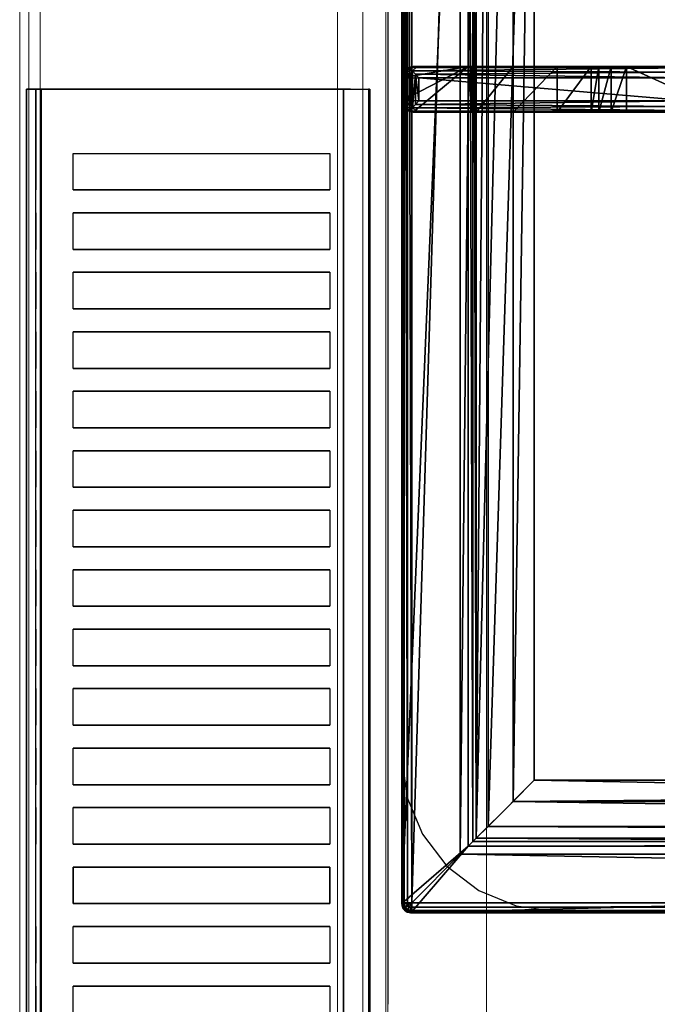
# Model space of a CAD drawing. Header units: millimetres. Extents: x 103872 to 294171, y 5570 to 32737.
# Tile 25 of 117: x 106954 to 107094, y 11654 to 11869. Entities that reach past the tile are written whole.
import ezdxf

# ---------------------------------------------------------------- set-up
doc = ezdxf.new("R2010")
doc.units = ezdxf.units.MM
doc.header["$LTSCALE"] = 2.5
doc.linetypes.add('CONTINUA', pattern=[0])
doc.layers.add('CKD Equipments', color=252, linetype='Continuous', lineweight=0)
doc.layers.add('Dimension', color=40, linetype='Continuous', lineweight=0)
for name, color, linetype in [('IQ_200_3D', 1, 'Continuous'), ('IQ_204_2D', 7, 'CONTINUA'), ('IQ_204_3D', 7, 'Continuous')]:
    doc.layers.add(name, color=color, linetype=linetype)

# ---------------------------------------------------------------- blocks, each defined once
blk = doc.blocks.new('ELECTROLUX-MC7-TOPFYERBRURNERS4')
at = {"layer": 'IQ_200_3D', "color": 8}
for points, invisible_edges in [([(454.11, -83.5, 900), (445.37, -84.65, 900), (400, -80.5, 900)], 10), ([(445.37, -84.65, 900), (437.22, -88.02, 900), (400, -80.5, 900)], 10), ([(437.22, -88.02, 900), (430.23, -93.39, 900), (400, -80.5, 900)], 10), ([(430.23, -93.39, 900), (424.86, -100.38, 900), (400, -80.5, 900)], 10), ([(424.86, -100.38, 900), (421.49, -108.53, 900), (400, -80.5, 900)], 10), ([(421.49, -108.53, 900), (420.34, -117.26, 900), (400, -80.5, 900)], 10), ([(400, -655, 900), (420.34, -619.74, 900), (420.34, -117.26, 900), (400, -80.5, 900)], 13), ([(400, -80.5, 900), (454.11, -83.5, 900), (745.89, -83.5, 900), (800, -80.5, 900)], 5)]:
    blk.add_3dface(points, dxfattribs=dict(at, invisible_edges=invisible_edges))
at = {"layer": 'IQ_204_2D', "color": 8}
for p, q in [((422, -83.5), (778, -83.5)), ((602.5, -83.5), (597.5, -83.5)), ((602.5, -83.5), (597.5, -83.5)), ((420, -651.5), (420, -85.5)), ((595, -85.97), (595, -146.26)), ((602.5, -85.5), (597.5, -85.5)), ((597.5, -146.31), (597.5, -85.5)), ((602.5, -85.5), (602.5, -146.31)), ((605, -146.26), (605, -85.97))]:
    blk.add_line(p, q, dxfattribs=at)
blk.add_lwpolyline([(751.02, -112.48), (448.98, -112.48), (448.98, -624.52), (751.02, -624.52)], close=True, dxfattribs=at)
blk.add_arc((422, -85.5), 2, 90, 180, dxfattribs=at)
at = {"layer": 'IQ_204_2D', "color": 8, "extrusion": (0, 0, -1)}
for centre, major_axis, start_param, end_param in [((597.5, -85.97), (-2.5, 0), 0, 0.895145), ((602.5, -85.97), (2.5, 0), -0.895145, 0)]:
    blk.add_ellipse(centre, major_axis=major_axis, ratio=0.948965, start_param=start_param, end_param=end_param, dxfattribs=at)
at = {"layer": 'IQ_204_2D', "color": 8}
for points, knots in [([(595.94, -84.12), (596.14, -83.95), (596.37, -83.81), (596.75, -83.64), (596.91, -83.59), (597.21, -83.53), (597.36, -83.51), (597.5, -83.5)], [11.861002, 11.861002, 11.861002, 11.861002, 12.775829, 12.775829, 13.352773, 13.352773, 13.929718, 13.929718, 13.929718, 13.929718]), ([(602.5, -83.5), (602.64, -83.51), (602.79, -83.53), (603.09, -83.59), (603.25, -83.64), (603.63, -83.81), (603.86, -83.95), (604.06, -84.12)], [0, 0, 0, 0, 0.576945, 0.576945, 1.153889, 1.153889, 2.068716, 2.068716, 2.068716, 2.068716]), ([(597.5, -85.5), (597.36, -85.37), (597.21, -85.24), (596.91, -84.97), (596.75, -84.83), (596.37, -84.49), (596.14, -84.29), (595.94, -84.12)], [0, 0, 0, 0, 0.576945, 0.576945, 1.153889, 1.153889, 2.068716, 2.068716, 2.068716, 2.068716]), ([(604.06, -84.12), (603.86, -84.29), (603.63, -84.49), (603.25, -84.83), (603.09, -84.97), (602.79, -85.24), (602.64, -85.37), (602.5, -85.5)], [11.858599, 11.858599, 11.858599, 11.858599, 12.773425, 12.773425, 13.35037, 13.35037, 13.927314, 13.927314, 13.927314, 13.927314])]:
    blk.add_open_spline(points, degree=3, knots=knots, dxfattribs=at)
at = {"layer": 'IQ_204_3D', "color": 8}
mesh = blk.add_polyface(dxfattribs=at)
corners = [(779.78, -85.71, 904.1), (780, -85.5, 900), (779.52, -84.72, 904.14), (779.73, -84.5, 900), (778, -83.5, 900), (778.78, -83.98, 904.14), (779, -83.77, 900), (777.79, -83.72, 904.1), (779.48, -85.71, 905.06), (779.29, -84.85, 905), (778.65, -85.21, 905.73), (778.76, -85.71, 905.75), (778.65, -84.21, 905), (777.79, -84.02, 905.06), (778.29, -84.85, 905.73), (777.79, -84.74, 905.75), (777.79, -85.71, 906), (422.21, -85.71, 906), (422.21, -84.74, 905.75), (422.21, -84.02, 905.06), (422.21, -83.72, 904.1), (422, -83.5, 900), (765.45, -638.95, 900), (422, -653.5, 900), (434.55, -638.95, 900), (765.45, -98.05, 900), (780, -651.5, 900), (434.55, -98.05, 900), (420, -85.5, 900), (421, -83.77, 900), (779.73, -652.5, 900), (779, -653.23, 900), (778, -653.5, 900), (420, -651.5, 900), (420.27, -652.5, 900), (421, -653.23, 900), (420.27, -84.5, 900), (421.22, -83.98, 904.14), (420.48, -84.72, 904.14), (420.22, -85.71, 904.1), (421.35, -84.21, 905), (421.71, -84.85, 905.73), (420.71, -84.85, 905), (420.52, -85.71, 905.06), (421.35, -85.21, 905.73), (421.24, -85.71, 905.75), (422.21, -651.29, 906), (421.24, -651.29, 905.75), (420.52, -651.29, 905.06), (420.22, -651.29, 904.1), (420.48, -652.28, 904.14), (421.22, -653.02, 904.14), (422.21, -653.28, 904.1), (420.71, -652.15, 905), (421.35, -651.79, 905.73), (421.35, -652.79, 905), (422.21, -652.98, 905.06), (421.71, -652.15, 905.73), (422.21, -652.26, 905.75), (435.55, -637.95, 899.73), (435.55, -99.05, 899.73), (436.28, -99.78, 899), (436.28, -637.22, 899), (438.88, -634.62, 902.5), (438.88, -102.38, 902.5), (436.31, -637.19, 905.06), (436.31, -99.81, 905.06), (432.81, -96.31, 906), (432.81, -640.69, 906), (448.98, -624.52, 885), (448.98, -112.48, 885), (444.36, -107.86, 885), (444.36, -629.14, 885), (777.79, -653.28, 904.1), (777.79, -652.98, 905.06), (777.79, -651.29, 906), (777.79, -652.26, 905.75), (763.72, -637.22, 899), (764.45, -637.95, 899.73), (764.45, -99.05, 899.73), (763.72, -99.78, 899), (767.19, -640.69, 906), (767.19, -96.31, 906), (778.78, -653.02, 904.14), (779.52, -652.28, 904.14), (779.78, -651.29, 904.1), (778.65, -652.79, 905), (778.29, -652.15, 905.73), (779.29, -652.15, 905), (779.48, -651.29, 905.06), (778.65, -651.79, 905.73), (778.76, -651.29, 905.75), (761.12, -634.62, 902.5), (751.02, -624.52, 885), (763.69, -637.19, 905.06), (755.64, -629.14, 885), (755.64, -107.86, 885), (751.02, -112.48, 885), (761.12, -102.38, 902.5), (763.69, -99.81, 905.06)]
mesh.append_faces([[corners[k] for k in face] for face in [(16, 10, 14), (17, 41, 44), (46, 54, 57), (75, 87, 90)]], dxfattribs={"color": 8})
mesh.append_faces([[corners[k] for k in face] for face in [(4, 5, 6), (8, 10, 11), (16, 11, 10), (15, 16, 14), (7, 19, 13), (13, 18, 15), (28, 38, 36), (19, 41, 18), (17, 18, 41), (45, 17, 44), (39, 48, 43), (43, 47, 45), (23, 51, 35), (48, 54, 47), (46, 47, 54), (58, 46, 57), (52, 74, 56), (76, 56, 74), (26, 84, 30), (74, 87, 76), (85, 88, 84), (88, 87, 86), (75, 76, 87), (91, 75, 90), (85, 8, 89), (11, 89, 8)]], dxfattribs={"vtx0": -1, "color": 8})
mesh.append_faces([[corners[k] for k in face] for face in [(16, 15, 17), (22, 23, 24), (25, 26, 22), (27, 21, 25), (21, 28, 29), (6, 1, 4), (4, 25, 21), (24, 28, 27), (35, 33, 23), (26, 25, 1), (23, 22, 32), (17, 45, 46), (75, 81, 46), (81, 16, 82), (46, 67, 17), (17, 82, 16), (93, 72, 69), (72, 93, 95), (70, 71, 97), (97, 95, 93)]], dxfattribs={"vtx0": -1, "vtx1": -1, "color": 8})
mesh.append_faces([[corners[k] for k in face] for face in [(21, 27, 28), (4, 1, 25), (26, 32, 22), (24, 23, 33)]], dxfattribs={"vtx0": -1, "vtx1": -1, "vtx2": -1, "color": 8})
mesh.append_faces([[corners[k] for k in face] for face in [(17, 15, 18), (24, 33, 28), (46, 45, 47), (75, 58, 76), (16, 91, 11)]], dxfattribs={"vtx0": -1, "vtx2": -1, "color": 8})
mesh.append_faces([[corners[k] for k in face] for face in [(0, 1, 2), (5, 2, 6), (8, 0, 9), (5, 12, 2), (5, 7, 12), (12, 13, 14), (12, 14, 9), (2, 9, 0), (10, 9, 14), (19, 18, 13), (4, 21, 7), (30, 31, 26), (34, 33, 35), (20, 21, 37), (38, 37, 36), (19, 20, 40), (38, 42, 37), (38, 39, 42), (42, 43, 44), (42, 44, 40), (37, 40, 20), (41, 40, 44), (48, 47, 43), (28, 33, 39), (49, 33, 50), (51, 50, 35), (48, 49, 53), (51, 55, 50), (51, 52, 55), (55, 56, 57), (55, 57, 53), (50, 53, 49), (54, 53, 57), (24, 27, 59), (61, 62, 60), (63, 64, 65), (67, 68, 66), (69, 70, 63), (61, 71, 62), (73, 74, 52), (58, 56, 76), (32, 73, 23), (62, 77, 59), (22, 24, 78), (27, 25, 60), (80, 61, 79), (73, 32, 83), (84, 83, 30), (74, 73, 86), (88, 89, 90), (88, 86, 84), (83, 84, 86), (92, 93, 63), (68, 81, 65), (92, 63, 94), (72, 95, 62), (95, 96, 77), (98, 97, 92), (81, 82, 94), (98, 92, 99), (77, 80, 78), (25, 22, 79), (0, 8, 85), (91, 89, 11), (80, 96, 61), (70, 97, 64), (64, 98, 66), (82, 67, 99), (1, 0, 26)]], dxfattribs={"vtx1": -1, "color": 8})
mesh.append_faces([[corners[k] for k in face] for face in [(31, 32, 26), (75, 46, 58), (75, 16, 81), (81, 68, 46), (68, 67, 46), (67, 82, 17), (70, 69, 71), (72, 71, 69), (71, 96, 97), (96, 95, 97), (16, 75, 91)]], dxfattribs={"vtx1": -1, "vtx2": -1, "color": 8})
mesh.append_faces([[corners[k] for k in face] for face in [(1, 3, 2), (4, 7, 5), (2, 3, 6), (8, 9, 10), (7, 13, 12), (12, 9, 2), (13, 15, 14), (7, 20, 19), (21, 20, 7), (6, 3, 1), (28, 36, 29), (21, 29, 37), (28, 39, 38), (37, 29, 36), (19, 40, 41), (39, 43, 42), (42, 40, 37), (43, 45, 44), (39, 49, 48), (33, 49, 39), (33, 34, 50), (23, 52, 51), (50, 34, 35), (48, 53, 54), (52, 56, 55), (55, 53, 50), (56, 58, 57), (27, 60, 59), (62, 59, 60), (64, 66, 65), (68, 65, 66), (70, 64, 63), (71, 72, 62), (73, 52, 23), (77, 78, 59), (24, 59, 78), (25, 79, 60), (61, 60, 79), (32, 31, 83), (26, 85, 84), (83, 31, 30), (74, 86, 87), (73, 83, 86), (85, 89, 88), (88, 90, 87), (89, 91, 90), (93, 69, 63), (81, 94, 65), (63, 65, 94), (95, 77, 62), (96, 80, 77), (97, 93, 92), (82, 99, 94), (92, 94, 99), (80, 79, 78), (22, 78, 79), (96, 71, 61), (97, 98, 64), (98, 99, 66), (67, 66, 99), (0, 85, 26)]], dxfattribs={"vtx2": -1, "color": 8})
mesh = blk.add_polyface(dxfattribs=at)
corners = [(595, -124.88, 908.5), (595, -117.48, 885), (605, -124.88, 908.5), (605, -117.48, 885), (595, -132.65, 915.27), (605, -132.65, 915.27), (595, -154.61, 919.15), (605, -154.61, 919.15), (595, -129.29, 914.02), (605, -129.29, 914.02), (605, -126.58, 911.67), (595, -126.58, 911.67), (605, -99.78, 899), (605, -107.86, 885), (605, -99.33, 899.53), (605, -98.73, 899.88), (605, -98.05, 900), (605, -86, 900), (605, -146.26, 932.5), (605, -87.71, 932.5), (605, -202.14, 930.01), (605, -171.65, 922), (605, -202.56, 922), (605, -165.46, 921.68), (605, -160.6, 920.73), (597.5, -85.23, 933.1), (597.5, -83.5, 900), (596.7, -85.4, 933.81), (595.33, -84.75, 900), (595.94, -85.86, 934.45), (596.25, -83.84, 900), (595.25, -86.68, 933.58), (595, -87.71, 932.5), (595, -86, 900), (602.5, -83.5, 900), (602.5, -85.23, 933.1), (595, -98.05, 900), (603.75, -83.84, 900), (604.67, -84.75, 900), (595, -107.86, 885), (595, -99.78, 899), (595, -146.26, 932.5), (595, -160.6, 920.73), (595, -165.46, 921.68), (595, -202.56, 922), (595, -202.14, 930.01), (595, -171.65, 922), (595, -98.73, 899.88), (595, -99.33, 899.53), (597.5, -204.61, 930.59), (596.72, -204.45, 931.28), (597.5, -205.06, 922), (596.25, -204.73, 922), (595.26, -203.19, 931.06), (595.33, -203.81, 922), (595.97, -204.03, 931.91), (595.33, -146.29, 933.75), (596.79, -203.33, 932.35), (596.25, -146.31, 934.67), (597.5, -146.31, 935), (597.18, -202.99, 932.45), (597.35, -202.84, 932.47), (597.43, -202.77, 932.48), (597.47, -202.73, 932.48), (597.5, -202.71, 932.48), (602.5, -205.06, 922), (604.67, -203.81, 922), (603.75, -204.73, 922), (596.7, -86.52, 934.87), (597.5, -87.23, 935), (603.28, -204.45, 931.28), (602.5, -204.61, 930.59), (604.03, -204.03, 931.91), (603.21, -203.33, 932.35), (602.65, -202.84, 932.47), (602.82, -202.99, 932.45), (602.53, -202.73, 932.48), (602.57, -202.77, 932.48), (602.5, -202.71, 932.48), (602.5, -146.31, 935), (602.5, -87.23, 935), (604.06, -85.86, 934.45), (603.3, -86.52, 934.87), (603.3, -85.4, 933.81), (604.75, -86.68, 933.58), (604.67, -146.29, 933.75), (603.75, -146.31, 934.67), (604.74, -203.19, 931.06)]
mesh.append_faces([[corners[k] for k in face] for face in [(25, 26, 27), (28, 29, 30), (29, 28, 31), (29, 27, 30), (27, 26, 30), (49, 50, 51), (51, 50, 52), (53, 54, 55), (54, 52, 55), (55, 52, 50), (57, 58, 55), (55, 56, 53), (31, 56, 29), (29, 58, 68), (69, 68, 59), (35, 83, 34), (34, 83, 37), (84, 38, 81), (38, 37, 81), (81, 37, 83), (82, 86, 81), (80, 79, 82), (81, 85, 84), (71, 65, 70), (66, 72, 67), (72, 66, 87), (72, 70, 67), (70, 65, 67), (87, 85, 72), (72, 86, 73)]], dxfattribs={"color": 8})
mesh.append_faces([[corners[k] for k in face] for face in [(5, 8, 9), (0, 10, 11), (11, 9, 8), (33, 31, 28), (33, 16, 36), (58, 56, 55), (56, 58, 29), (79, 86, 82), (86, 85, 81), (22, 87, 66), (85, 86, 72), (21, 43, 23)]], dxfattribs={"vtx0": -1, "color": 8})
mesh.append_faces([[corners[k] for k in face] for face in [(3, 12, 2), (2, 16, 10), (18, 5, 19), (20, 21, 18), (37, 17, 34), (34, 16, 26), (11, 36, 0), (8, 32, 11), (32, 4, 41), (0, 40, 1), (52, 44, 51), (51, 21, 65), (22, 65, 21), (74, 61, 75), (6, 7, 42)]], dxfattribs={"vtx0": -1, "vtx1": -1, "color": 8})
mesh.append_faces([[corners[k] for k in face] for face in [(33, 26, 16), (61, 62, 59), (62, 63, 59), (63, 64, 59), (46, 21, 51), (61, 74, 62), (76, 63, 77), (78, 64, 76), (64, 63, 76), (63, 62, 77), (77, 62, 74), (59, 64, 79), (64, 78, 79), (78, 76, 79), (76, 77, 79), (77, 74, 79)]], dxfattribs={"vtx0": -1, "vtx1": -1, "vtx2": -1, "color": 8})
mesh.append_faces([[corners[k] for k in face] for face in [(10, 17, 19), (41, 43, 46), (41, 53, 56), (41, 56, 31), (59, 79, 80), (18, 84, 85), (18, 85, 87), (79, 73, 86)]], dxfattribs={"vtx0": -1, "vtx2": -1, "color": 8})
mesh.append_faces([[corners[k] for k in face] for face in [(0, 1, 2), (4, 5, 6), (4, 8, 5), (10, 9, 11), (32, 31, 33), (26, 25, 34), (28, 30, 33), (39, 1, 40), (44, 45, 46), (53, 45, 54), (45, 53, 41), (60, 61, 59), (66, 67, 22), (32, 41, 31), (50, 70, 55), (50, 49, 70), (55, 72, 57), (60, 57, 75), (69, 59, 80), (25, 27, 35), (29, 81, 27), (81, 29, 82), (80, 82, 69), (83, 35, 27), (19, 17, 84), (19, 84, 18), (20, 87, 22), (20, 18, 87), (75, 73, 79), (49, 51, 71), (42, 24, 43), (13, 3, 39), (12, 13, 40), (36, 16, 47), (12, 40, 14), (48, 47, 14)]], dxfattribs={"vtx1": -1, "color": 8})
mesh.append_faces([[corners[k] for k in face] for face in [(5, 7, 6), (12, 14, 2), (14, 15, 2), (15, 16, 2), (16, 17, 10), (21, 23, 18), (23, 24, 18), (24, 7, 18), (7, 5, 18), (5, 9, 19), (9, 10, 19), (30, 26, 33), (17, 16, 34), (8, 4, 32), (4, 6, 41), (6, 42, 41), (42, 43, 41), (45, 41, 46), (32, 33, 11), (33, 36, 11), (36, 47, 0), (47, 48, 0), (48, 40, 0), (58, 57, 59), (44, 46, 51), (67, 65, 22), (46, 43, 21)]], dxfattribs={"vtx1": -1, "vtx2": -1, "color": 8})
mesh.append_faces([[corners[k] for k in face] for face in [(1, 3, 2), (0, 2, 10), (3, 13, 12), (20, 22, 21), (25, 35, 34), (37, 38, 17), (45, 44, 54), (57, 60, 59), (52, 54, 44), (59, 68, 58), (49, 71, 70), (70, 72, 55), (72, 73, 57), (61, 60, 75), (57, 73, 75), (29, 68, 82), (81, 83, 27), (82, 68, 69), (17, 38, 84), (74, 75, 79), (51, 65, 71), (7, 24, 42), (24, 23, 43), (3, 1, 39), (13, 39, 40), (16, 15, 47), (40, 48, 14), (47, 15, 14)]], dxfattribs={"vtx2": -1, "color": 8})
blk = doc.blocks.new('ELECTROLUX-MC-CAMINO400')
at = {"layer": 'IQ_200_3D', "color": 8}
for points in [[(0, -0.21, 917.01), (0, -0.21, 956), (400, -0.21, 956), (400, -0.21, 917.01)], [(0, -69.44, 915), (0, -3.39, 915), (400, -3.39, 915), (400, -69.44, 915)]]:
    blk.add_3dface(points, dxfattribs=at)
for points, invisible_edges in [([(0, -0.21, 956), (0, -0.36, 956.76), (400, -0.36, 956.76), (400, -0.21, 956)], 2), ([(0, -0.25, 916.62), (0, -0.21, 917.01), (400, -0.21, 917.01), (400, -0.25, 916.62)], 8), ([(0, -0.37, 916.23), (0, -0.25, 916.62), (400, -0.25, 916.62), (400, -0.37, 916.23)], 10), ([(0, -0.36, 956.76), (0, -0.78, 957.41), (400, -0.78, 957.41), (400, -0.36, 956.76)], 10), ([(0, -0.56, 915.88), (0, -0.37, 916.23), (400, -0.37, 916.23), (400, -0.56, 915.88)], 10), ([(0, -0.82, 915.58), (0, -0.56, 915.88), (400, -0.56, 915.88), (400, -0.82, 915.58)], 10), ([(0, -0.78, 957.41), (0, -1.43, 957.84), (400, -1.43, 957.84), (400, -0.78, 957.41)], 10), ([(0, -1.41, 915.27), (0, -0.82, 915.58), (400, -0.82, 915.58), (400, -1.41, 915.27)], 10), ([(0, -2.05, 915.07), (0, -1.41, 915.27), (400, -1.41, 915.27), (400, -2.05, 915.07)], 10), ([(0, -1.43, 957.84), (0, -2.19, 958), (400, -2.19, 958), (400, -1.43, 957.84)], 8), ([(0, -2.72, 914.98), (0, -2.05, 915.07), (400, -2.05, 915.07), (400, -2.72, 914.98)], 10), ([(0, -3.39, 915), (0, -2.72, 914.98), (400, -2.72, 914.98), (400, -3.39, 915)], 2), ([(196, -10.37, 957.76), (204, -10.37, 957.76), (204, -2.19, 958), (196, -2.19, 958)], 10), ([(204, -2.19, 958), (209, -2.19, 958), (209, -10.37, 957.76), (204, -10.37, 957.76)], 14), ([(209, -10.37, 957.76), (217, -10.37, 957.76), (217, -2.19, 958), (209, -2.19, 958)], 10), ([(217, -2.19, 958), (222, -2.19, 958), (222, -10.37, 957.76), (217, -10.37, 957.76)], 14), ([(230, -10.37, 957.76), (222, -10.37, 957.76), (222, -2.19, 958), (230, -2.19, 958)], 10), ([(230, -2.19, 958), (235, -2.19, 958), (235, -10.37, 957.76), (230, -10.37, 957.76)], 14), ([(235, -10.37, 957.76), (243, -10.37, 957.76), (243, -2.19, 958), (235, -2.19, 958)], 10), ([(243, -2.19, 958), (248, -2.19, 958), (248, -10.37, 957.76), (243, -10.37, 957.76)], 14), ([(248, -10.37, 957.76), (256, -10.37, 957.76), (256, -2.19, 958), (248, -2.19, 958)], 10), ([(256, -2.19, 958), (261, -2.19, 958), (261, -10.37, 957.76), (256, -10.37, 957.76)], 14), ([(261, -10.37, 957.76), (269, -10.37, 957.76), (269, -2.19, 958), (261, -2.19, 958)], 10), ([(269, -2.19, 958), (274, -2.19, 958), (274, -10.37, 957.76), (269, -10.37, 957.76)], 14), ([(274, -10.37, 957.76), (282, -10.37, 957.76), (282, -2.19, 958), (274, -2.19, 958)], 10), ([(282, -2.19, 958), (287, -2.19, 958), (287, -10.37, 957.76), (282, -10.37, 957.76)], 14), ([(287, -10.37, 957.76), (295, -10.37, 957.76), (295, -2.19, 958), (287, -2.19, 958)], 10), ([(295, -2.19, 958), (300, -2.19, 958), (300, -10.37, 957.76), (295, -10.37, 957.76)], 14), ([(300, -10.37, 957.76), (308, -10.37, 957.76), (308, -2.19, 958), (300, -2.19, 958)], 10), ([(308, -2.19, 958), (313, -2.19, 958), (313, -10.37, 957.76), (308, -10.37, 957.76)], 14), ([(313, -10.37, 957.76), (321, -10.37, 957.76), (321, -2.19, 958), (313, -2.19, 958)], 10), ([(321, -2.19, 958), (326, -2.19, 958), (326, -10.37, 957.76), (321, -10.37, 957.76)], 14), ([(326, -10.37, 957.76), (334, -10.37, 957.76), (334, -2.19, 958), (326, -2.19, 958)], 10), ([(334, -2.19, 958), (339, -2.19, 958), (339, -10.37, 957.76), (334, -10.37, 957.76)], 14), ([(339, -10.37, 957.76), (347, -10.37, 957.76), (347, -2.19, 958), (339, -2.19, 958)], 10), ([(347, -2.19, 958), (352, -2.19, 958), (352, -10.37, 957.76), (347, -10.37, 957.76)], 14), ([(352, -10.37, 957.76), (360, -10.37, 957.76), (360, -2.19, 958), (352, -2.19, 958)], 10), ([(360, -2.19, 958), (365, -2.19, 958), (365, -10.37, 957.76), (360, -10.37, 957.76)], 14), ([(365, -10.37, 957.76), (373, -10.37, 957.76), (373, -2.19, 958), (365, -2.19, 958)], 10), ([(373, -2.19, 958), (378, -2.19, 958), (378, -10.37, 957.76), (373, -10.37, 957.76)], 14), ([(378, -10.37, 957.76), (386, -10.37, 957.76), (386, -2.19, 958), (378, -2.19, 958)], 10), ([(400, -10.37, 957.76), (400, -2.19, 958), (386, -2.19, 958), (386, -10.37, 957.76)], 12), ([(204, -17.47, 956.91), (204, -10.37, 957.76), (209, -10.37, 957.76), (209, -17.47, 956.91)], 10), ([(217, -17.47, 956.91), (217, -10.37, 957.76), (222, -10.37, 957.76), (222, -17.47, 956.91)], 10), ([(230, -17.47, 956.91), (230, -10.37, 957.76), (235, -10.37, 957.76), (235, -17.47, 956.91)], 10), ([(243, -17.47, 956.91), (243, -10.37, 957.76), (248, -10.37, 957.76), (248, -17.47, 956.91)], 10), ([(256, -17.47, 956.91), (256, -10.37, 957.76), (261, -10.37, 957.76), (261, -17.47, 956.91)], 10), ([(269, -17.47, 956.91), (269, -10.37, 957.76), (274, -10.37, 957.76), (274, -17.47, 956.91)], 10), ([(282, -17.47, 956.91), (282, -10.37, 957.76), (287, -10.37, 957.76), (287, -17.47, 956.91)], 10), ([(295, -17.47, 956.91), (295, -10.37, 957.76), (300, -10.37, 957.76), (300, -17.47, 956.91)], 10), ([(308, -17.47, 956.91), (308, -10.37, 957.76), (313, -10.37, 957.76), (313, -17.47, 956.91)], 10), ([(321, -17.47, 956.91), (321, -10.37, 957.76), (326, -10.37, 957.76), (326, -17.47, 956.91)], 10), ([(334, -17.47, 956.91), (334, -10.37, 957.76), (339, -10.37, 957.76), (339, -17.47, 956.91)], 10), ([(347, -17.47, 956.91), (347, -10.37, 957.76), (352, -10.37, 957.76), (352, -17.47, 956.91)], 10), ([(360, -17.47, 956.91), (360, -10.37, 957.76), (365, -10.37, 957.76), (365, -17.47, 956.91)], 10), ([(373, -17.47, 956.91), (373, -10.37, 957.76), (378, -10.37, 957.76), (378, -17.47, 956.91)], 10), ([(400, -17.47, 956.91), (400, -10.37, 957.76), (386, -10.37, 957.76), (386, -17.47, 956.91)], 10), ([(204, -24.48, 955.45), (204, -17.47, 956.91), (209, -17.47, 956.91), (209, -24.48, 955.45)], 10), ([(217, -24.48, 955.45), (217, -17.47, 956.91), (222, -17.47, 956.91), (222, -24.48, 955.45)], 10), ([(230, -24.48, 955.45), (230, -17.47, 956.91), (235, -17.47, 956.91), (235, -24.48, 955.45)], 10), ([(243, -24.48, 955.45), (243, -17.47, 956.91), (248, -17.47, 956.91), (248, -24.48, 955.45)], 10), ([(256, -24.48, 955.45), (256, -17.47, 956.91), (261, -17.47, 956.91), (261, -24.48, 955.45)], 10), ([(269, -24.48, 955.45), (269, -17.47, 956.91), (274, -17.47, 956.91), (274, -24.48, 955.45)], 10), ([(282, -24.48, 955.45), (282, -17.47, 956.91), (287, -17.47, 956.91), (287, -24.48, 955.45)], 10), ([(295, -24.48, 955.45), (295, -17.47, 956.91), (300, -17.47, 956.91), (300, -24.48, 955.45)], 10), ([(308, -24.48, 955.45), (308, -17.47, 956.91), (313, -17.47, 956.91), (313, -24.48, 955.45)], 10), ([(321, -24.48, 955.45), (321, -17.47, 956.91), (326, -17.47, 956.91), (326, -24.48, 955.45)], 10), ([(334, -24.48, 955.45), (334, -17.47, 956.91), (339, -17.47, 956.91), (339, -24.48, 955.45)], 10), ([(347, -24.48, 955.45), (347, -17.47, 956.91), (352, -17.47, 956.91), (352, -24.48, 955.45)], 10), ([(360, -24.48, 955.45), (360, -17.47, 956.91), (365, -17.47, 956.91), (365, -24.48, 955.45)], 10), ([(373, -24.48, 955.45), (373, -17.47, 956.91), (378, -17.47, 956.91), (378, -24.48, 955.45)], 10), ([(400, -24.48, 955.45), (400, -17.47, 956.91), (386, -17.47, 956.91), (386, -24.48, 955.45)], 10), ([(204, -31.33, 953.39), (204, -24.48, 955.45), (209, -24.48, 955.45), (209, -31.33, 953.39)], 10), ([(217, -31.33, 953.39), (217, -24.48, 955.45), (222, -24.48, 955.45), (222, -31.33, 953.39)], 10), ([(230, -31.33, 953.39), (230, -24.48, 955.45), (235, -24.48, 955.45), (235, -31.33, 953.39)], 10), ([(243, -31.33, 953.39), (243, -24.48, 955.45), (248, -24.48, 955.45), (248, -31.33, 953.39)], 10), ([(256, -31.33, 953.39), (256, -24.48, 955.45), (261, -24.48, 955.45), (261, -31.33, 953.39)], 10), ([(269, -31.33, 953.39), (269, -24.48, 955.45), (274, -24.48, 955.45), (274, -31.33, 953.39)], 10), ([(282, -31.33, 953.39), (282, -24.48, 955.45), (287, -24.48, 955.45), (287, -31.33, 953.39)], 10), ([(295, -31.33, 953.39), (295, -24.48, 955.45), (300, -24.48, 955.45), (300, -31.33, 953.39)], 10), ([(308, -31.33, 953.39), (308, -24.48, 955.45), (313, -24.48, 955.45), (313, -31.33, 953.39)], 10), ([(321, -31.33, 953.39), (321, -24.48, 955.45), (326, -24.48, 955.45), (326, -31.33, 953.39)], 10), ([(334, -31.33, 953.39), (334, -24.48, 955.45), (339, -24.48, 955.45), (339, -31.33, 953.39)], 10), ([(347, -31.33, 953.39), (347, -24.48, 955.45), (352, -24.48, 955.45), (352, -31.33, 953.39)], 10), ([(360, -31.33, 953.39), (360, -24.48, 955.45), (365, -24.48, 955.45), (365, -31.33, 953.39)], 10), ([(373, -31.33, 953.39), (373, -24.48, 955.45), (378, -24.48, 955.45), (378, -31.33, 953.39)], 10), ([(400, -31.33, 953.39), (400, -24.48, 955.45), (386, -24.48, 955.45), (386, -31.33, 953.39)], 10), ([(204, -37.98, 950.75), (204, -31.33, 953.39), (209, -31.33, 953.39), (209, -37.98, 950.75)], 10), ([(217, -37.98, 950.75), (217, -31.33, 953.39), (222, -31.33, 953.39), (222, -37.98, 950.75)], 10), ([(230, -37.98, 950.75), (230, -31.33, 953.39), (235, -31.33, 953.39), (235, -37.98, 950.75)], 10), ([(243, -37.98, 950.75), (243, -31.33, 953.39), (248, -31.33, 953.39), (248, -37.98, 950.75)], 10), ([(256, -37.98, 950.75), (256, -31.33, 953.39), (261, -31.33, 953.39), (261, -37.98, 950.75)], 10), ([(269, -37.98, 950.75), (269, -31.33, 953.39), (274, -31.33, 953.39), (274, -37.98, 950.75)], 10), ([(282, -37.98, 950.75), (282, -31.33, 953.39), (287, -31.33, 953.39), (287, -37.98, 950.75)], 10), ([(295, -37.98, 950.75), (295, -31.33, 953.39), (300, -31.33, 953.39), (300, -37.98, 950.75)], 10), ([(308, -37.98, 950.75), (308, -31.33, 953.39), (313, -31.33, 953.39), (313, -37.98, 950.75)], 10), ([(321, -37.98, 950.75), (321, -31.33, 953.39), (326, -31.33, 953.39), (326, -37.98, 950.75)], 10), ([(334, -37.98, 950.75), (334, -31.33, 953.39), (339, -31.33, 953.39), (339, -37.98, 950.75)], 10), ([(347, -37.98, 950.75), (347, -31.33, 953.39), (352, -31.33, 953.39), (352, -37.98, 950.75)], 10), ([(360, -37.98, 950.75), (360, -31.33, 953.39), (365, -31.33, 953.39), (365, -37.98, 950.75)], 10), ([(373, -37.98, 950.75), (373, -31.33, 953.39), (378, -31.33, 953.39), (378, -37.98, 950.75)], 10), ([(400, -37.98, 950.75), (400, -31.33, 953.39), (386, -31.33, 953.39), (386, -37.98, 950.75)], 10), ([(204, -44.37, 947.54), (204, -37.98, 950.75), (209, -37.98, 950.75), (209, -44.37, 947.54)], 10), ([(217, -44.37, 947.54), (217, -37.98, 950.75), (222, -37.98, 950.75), (222, -44.37, 947.54)], 10), ([(230, -44.37, 947.54), (230, -37.98, 950.75), (235, -37.98, 950.75), (235, -44.37, 947.54)], 10), ([(243, -44.37, 947.54), (243, -37.98, 950.75), (248, -37.98, 950.75), (248, -44.37, 947.54)], 10), ([(256, -44.37, 947.54), (256, -37.98, 950.75), (261, -37.98, 950.75), (261, -44.37, 947.54)], 10), ([(269, -44.37, 947.54), (269, -37.98, 950.75), (274, -37.98, 950.75), (274, -44.37, 947.54)], 10), ([(282, -44.37, 947.54), (282, -37.98, 950.75), (287, -37.98, 950.75), (287, -44.37, 947.54)], 10), ([(295, -44.37, 947.54), (295, -37.98, 950.75), (300, -37.98, 950.75), (300, -44.37, 947.54)], 10), ([(308, -44.37, 947.54), (308, -37.98, 950.75), (313, -37.98, 950.75), (313, -44.37, 947.54)], 10), ([(321, -44.37, 947.54), (321, -37.98, 950.75), (326, -37.98, 950.75), (326, -44.37, 947.54)], 10), ([(334, -44.37, 947.54), (334, -37.98, 950.75), (339, -37.98, 950.75), (339, -44.37, 947.54)], 10), ([(347, -44.37, 947.54), (347, -37.98, 950.75), (352, -37.98, 950.75), (352, -44.37, 947.54)], 10), ([(360, -44.37, 947.54), (360, -37.98, 950.75), (365, -37.98, 950.75), (365, -44.37, 947.54)], 10), ([(373, -44.37, 947.54), (373, -37.98, 950.75), (378, -37.98, 950.75), (378, -44.37, 947.54)], 10), ([(400, -44.37, 947.54), (400, -37.98, 950.75), (386, -37.98, 950.75), (386, -44.37, 947.54)], 10), ([(204, -50.47, 943.8), (204, -44.37, 947.54), (209, -44.37, 947.54), (209, -50.47, 943.8)], 10), ([(217, -50.47, 943.8), (217, -44.37, 947.54), (222, -44.37, 947.54), (222, -50.47, 943.8)], 10), ([(230, -50.47, 943.8), (230, -44.37, 947.54), (235, -44.37, 947.54), (235, -50.47, 943.8)], 10), ([(243, -50.47, 943.8), (243, -44.37, 947.54), (248, -44.37, 947.54), (248, -50.47, 943.8)], 10), ([(256, -50.47, 943.8), (256, -44.37, 947.54), (261, -44.37, 947.54), (261, -50.47, 943.8)], 10), ([(269, -50.47, 943.8), (269, -44.37, 947.54), (274, -44.37, 947.54), (274, -50.47, 943.8)], 10), ([(282, -50.47, 943.8), (282, -44.37, 947.54), (287, -44.37, 947.54), (287, -50.47, 943.8)], 10), ([(295, -50.47, 943.8), (295, -44.37, 947.54), (300, -44.37, 947.54), (300, -50.47, 943.8)], 10), ([(308, -50.47, 943.8), (308, -44.37, 947.54), (313, -44.37, 947.54), (313, -50.47, 943.8)], 10), ([(321, -50.47, 943.8), (321, -44.37, 947.54), (326, -44.37, 947.54), (326, -50.47, 943.8)], 10), ([(334, -50.47, 943.8), (334, -44.37, 947.54), (339, -44.37, 947.54), (339, -50.47, 943.8)], 10), ([(347, -50.47, 943.8), (347, -44.37, 947.54), (352, -44.37, 947.54), (352, -50.47, 943.8)], 10), ([(360, -50.47, 943.8), (360, -44.37, 947.54), (365, -44.37, 947.54), (365, -50.47, 943.8)], 10), ([(373, -50.47, 943.8), (373, -44.37, 947.54), (378, -44.37, 947.54), (378, -50.47, 943.8)], 10), ([(400, -50.47, 943.8), (400, -44.37, 947.54), (386, -44.37, 947.54), (386, -50.47, 943.8)], 10), ([(204, -56.22, 939.54), (204, -50.47, 943.8), (209, -50.47, 943.8), (209, -56.22, 939.54)], 10), ([(217, -56.22, 939.54), (217, -50.47, 943.8), (222, -50.47, 943.8), (222, -56.22, 939.54)], 10), ([(230, -56.22, 939.54), (230, -50.47, 943.8), (235, -50.47, 943.8), (235, -56.22, 939.54)], 10), ([(243, -56.22, 939.54), (243, -50.47, 943.8), (248, -50.47, 943.8), (248, -56.22, 939.54)], 10), ([(256, -56.22, 939.54), (256, -50.47, 943.8), (261, -50.47, 943.8), (261, -56.22, 939.54)], 10), ([(269, -56.22, 939.54), (269, -50.47, 943.8), (274, -50.47, 943.8), (274, -56.22, 939.54)], 10), ([(282, -56.22, 939.54), (282, -50.47, 943.8), (287, -50.47, 943.8), (287, -56.22, 939.54)], 10), ([(295, -56.22, 939.54), (295, -50.47, 943.8), (300, -50.47, 943.8), (300, -56.22, 939.54)], 10), ([(308, -56.22, 939.54), (308, -50.47, 943.8), (313, -50.47, 943.8), (313, -56.22, 939.54)], 10), ([(321, -56.22, 939.54), (321, -50.47, 943.8), (326, -50.47, 943.8), (326, -56.22, 939.54)], 10), ([(334, -56.22, 939.54), (334, -50.47, 943.8), (339, -50.47, 943.8), (339, -56.22, 939.54)], 10), ([(347, -56.22, 939.54), (347, -50.47, 943.8), (352, -50.47, 943.8), (352, -56.22, 939.54)], 10), ([(360, -56.22, 939.54), (360, -50.47, 943.8), (365, -50.47, 943.8), (365, -56.22, 939.54)], 10), ([(373, -56.22, 939.54), (373, -50.47, 943.8), (378, -50.47, 943.8), (378, -56.22, 939.54)], 10), ([(400, -56.22, 939.54), (400, -50.47, 943.8), (386, -50.47, 943.8), (386, -56.22, 939.54)], 10), ([(204, -61.59, 934.81), (204, -56.22, 939.54), (209, -56.22, 939.54), (209, -61.59, 934.81)], 10), ([(217, -61.59, 934.81), (217, -56.22, 939.54), (222, -56.22, 939.54), (222, -61.59, 934.81)], 10), ([(230, -61.59, 934.81), (230, -56.22, 939.54), (235, -56.22, 939.54), (235, -61.59, 934.81)], 10), ([(243, -61.59, 934.81), (243, -56.22, 939.54), (248, -56.22, 939.54), (248, -61.59, 934.81)], 10), ([(256, -61.59, 934.81), (256, -56.22, 939.54), (261, -56.22, 939.54), (261, -61.59, 934.81)], 10), ([(269, -61.59, 934.81), (269, -56.22, 939.54), (274, -56.22, 939.54), (274, -61.59, 934.81)], 10), ([(282, -61.59, 934.81), (282, -56.22, 939.54), (287, -56.22, 939.54), (287, -61.59, 934.81)], 10), ([(295, -61.59, 934.81), (295, -56.22, 939.54), (300, -56.22, 939.54), (300, -61.59, 934.81)], 10), ([(308, -61.59, 934.81), (308, -56.22, 939.54), (313, -56.22, 939.54), (313, -61.59, 934.81)], 10), ([(321, -61.59, 934.81), (321, -56.22, 939.54), (326, -56.22, 939.54), (326, -61.59, 934.81)], 10), ([(334, -61.59, 934.81), (334, -56.22, 939.54), (339, -56.22, 939.54), (339, -61.59, 934.81)], 10), ([(347, -61.59, 934.81), (347, -56.22, 939.54), (352, -56.22, 939.54), (352, -61.59, 934.81)], 10), ([(360, -61.59, 934.81), (360, -56.22, 939.54), (365, -56.22, 939.54), (365, -61.59, 934.81)], 10), ([(373, -61.59, 934.81), (373, -56.22, 939.54), (378, -56.22, 939.54), (378, -61.59, 934.81)], 10), ([(400, -61.59, 934.81), (400, -56.22, 939.54), (386, -56.22, 939.54), (386, -61.59, 934.81)], 10), ([(204, -66.52, 929.63), (204, -61.59, 934.81), (209, -61.59, 934.81), (209, -66.52, 929.63)], 10), ([(217, -66.52, 929.63), (217, -61.59, 934.81), (222, -61.59, 934.81), (222, -66.52, 929.63)], 10), ([(230, -66.52, 929.63), (230, -61.59, 934.81), (235, -61.59, 934.81), (235, -66.52, 929.63)], 10), ([(243, -66.52, 929.63), (243, -61.59, 934.81), (248, -61.59, 934.81), (248, -66.52, 929.63)], 10), ([(256, -66.52, 929.63), (256, -61.59, 934.81), (261, -61.59, 934.81), (261, -66.52, 929.63)], 10), ([(269, -66.52, 929.63), (269, -61.59, 934.81), (274, -61.59, 934.81), (274, -66.52, 929.63)], 10), ([(282, -66.52, 929.63), (282, -61.59, 934.81), (287, -61.59, 934.81), (287, -66.52, 929.63)], 10), ([(295, -66.52, 929.63), (295, -61.59, 934.81), (300, -61.59, 934.81), (300, -66.52, 929.63)], 10), ([(308, -66.52, 929.63), (308, -61.59, 934.81), (313, -61.59, 934.81), (313, -66.52, 929.63)], 10), ([(321, -66.52, 929.63), (321, -61.59, 934.81), (326, -61.59, 934.81), (326, -66.52, 929.63)], 10), ([(334, -66.52, 929.63), (334, -61.59, 934.81), (339, -61.59, 934.81), (339, -66.52, 929.63)], 10), ([(347, -66.52, 929.63), (347, -61.59, 934.81), (352, -61.59, 934.81), (352, -66.52, 929.63)], 10), ([(360, -66.52, 929.63), (360, -61.59, 934.81), (365, -61.59, 934.81), (365, -66.52, 929.63)], 10), ([(373, -66.52, 929.63), (373, -61.59, 934.81), (378, -61.59, 934.81), (378, -66.52, 929.63)], 10), ([(400, -66.52, 929.63), (400, -61.59, 934.81), (386, -61.59, 934.81), (386, -66.52, 929.63)], 10), ([(196, -71, 924.05), (204, -71, 924.05), (204, -66.52, 929.63), (196, -66.52, 929.63)], 11), ([(204, -71, 924.05), (209, -71, 924.05), (209, -66.52, 929.63), (204, -66.52, 929.63)], 15), ([(209, -71, 924.05), (217, -71, 924.05), (217, -66.52, 929.63), (209, -66.52, 929.63)], 11), ([(217, -71, 924.05), (222, -71, 924.05), (222, -66.52, 929.63), (217, -66.52, 929.63)], 15), ([(230, -71, 924.05), (222, -71, 924.05), (222, -66.52, 929.63), (230, -66.52, 929.63)], 11), ([(230, -71, 924.05), (235, -71, 924.05), (235, -66.52, 929.63), (230, -66.52, 929.63)], 15), ([(235, -71, 924.05), (243, -71, 924.05), (243, -66.52, 929.63), (235, -66.52, 929.63)], 11), ([(243, -71, 924.05), (248, -71, 924.05), (248, -66.52, 929.63), (243, -66.52, 929.63)], 15), ([(248, -71, 924.05), (256, -71, 924.05), (256, -66.52, 929.63), (248, -66.52, 929.63)], 11), ([(256, -71, 924.05), (261, -71, 924.05), (261, -66.52, 929.63), (256, -66.52, 929.63)], 15), ([(261, -71, 924.05), (269, -71, 924.05), (269, -66.52, 929.63), (261, -66.52, 929.63)], 11), ([(269, -71, 924.05), (274, -71, 924.05), (274, -66.52, 929.63), (269, -66.52, 929.63)], 15), ([(274, -71, 924.05), (282, -71, 924.05), (282, -66.52, 929.63), (274, -66.52, 929.63)], 11), ([(282, -71, 924.05), (287, -71, 924.05), (287, -66.52, 929.63), (282, -66.52, 929.63)], 15), ([(287, -71, 924.05), (295, -71, 924.05), (295, -66.52, 929.63), (287, -66.52, 929.63)], 11), ([(295, -71, 924.05), (300, -71, 924.05), (300, -66.52, 929.63), (295, -66.52, 929.63)], 15), ([(300, -71, 924.05), (308, -71, 924.05), (308, -66.52, 929.63), (300, -66.52, 929.63)], 11), ([(308, -71, 924.05), (313, -71, 924.05), (313, -66.52, 929.63), (308, -66.52, 929.63)], 15), ([(313, -71, 924.05), (321, -71, 924.05), (321, -66.52, 929.63), (313, -66.52, 929.63)], 11), ([(321, -71, 924.05), (326, -71, 924.05), (326, -66.52, 929.63), (321, -66.52, 929.63)], 15), ([(326, -71, 924.05), (334, -71, 924.05), (334, -66.52, 929.63), (326, -66.52, 929.63)], 11), ([(334, -71, 924.05), (339, -71, 924.05), (339, -66.52, 929.63), (334, -66.52, 929.63)], 15), ([(339, -71, 924.05), (347, -71, 924.05), (347, -66.52, 929.63), (339, -66.52, 929.63)], 11), ([(347, -71, 924.05), (352, -71, 924.05), (352, -66.52, 929.63), (347, -66.52, 929.63)], 15), ([(352, -71, 924.05), (360, -71, 924.05), (360, -66.52, 929.63), (352, -66.52, 929.63)], 11), ([(360, -71, 924.05), (365, -71, 924.05), (365, -66.52, 929.63), (360, -66.52, 929.63)], 15), ([(365, -71, 924.05), (373, -71, 924.05), (373, -66.52, 929.63), (365, -66.52, 929.63)], 11), ([(373, -71, 924.05), (378, -71, 924.05), (378, -66.52, 929.63), (373, -66.52, 929.63)], 15), ([(378, -71, 924.05), (386, -71, 924.05), (386, -66.52, 929.63), (378, -66.52, 929.63)], 11), ([(400, -71, 924.05), (400, -66.52, 929.63), (386, -66.52, 929.63), (386, -71, 924.05)], 14), ([(0, -70.76, 915.05), (0, -69.44, 915), (400, -69.44, 915), (400, -70.76, 915.05)], 8), ([(0, -72.06, 915.25), (0, -70.76, 915.05), (400, -70.76, 915.05), (400, -72.06, 915.25)], 10), ([(0, -74.97, 918.1), (0, -71, 924.05), (400, -71, 924.05), (400, -74.97, 918.1)], 2), ([(0, -73.33, 915.6), (0, -72.06, 915.25), (400, -72.06, 915.25), (400, -73.33, 915.6)], 10), ([(0, -74.56, 916.08), (0, -73.33, 915.6), (400, -73.33, 915.6), (400, -74.56, 916.08)], 10), ([(0, -74.96, 916.48), (0, -74.56, 916.08), (400, -74.56, 916.08), (400, -74.96, 916.48)], 10), ([(0, -75.18, 917), (0, -74.96, 916.48), (400, -74.96, 916.48), (400, -75.18, 917)], 10), ([(0, -74.97, 918.1), (0, -75.18, 917.57), (400, -75.18, 917.57), (400, -74.97, 918.1)], 2), ([(0, -75.18, 917.57), (0, -75.18, 917), (400, -75.18, 917), (400, -75.18, 917.57)], 10)]:
    blk.add_3dface(points, dxfattribs=dict(at, invisible_edges=invisible_edges))
at = {"layer": 'IQ_204_2D', "color": 8}
for points in [[(0, -0.21), (400, -0.21), (400, -75.21), (0, -75.21)], [(196, -10.37), (204, -10.37), (204, -66.52), (196, -66.52)], [(209, -10.37), (217, -10.37), (217, -66.52), (209, -66.52)], [(222, -10.37), (230, -10.37), (230, -66.52), (222, -66.52)], [(235, -10.37), (243, -10.37), (243, -66.52), (235, -66.52)], [(248, -10.37), (256, -10.37), (256, -66.52), (248, -66.52)], [(261, -10.37), (269, -10.37), (269, -66.52), (261, -66.52)], [(274, -10.37), (282, -10.37), (282, -66.52), (274, -66.52)], [(287, -10.37), (295, -10.37), (295, -66.52), (287, -66.52)], [(300, -10.37), (308, -10.37), (308, -66.52), (300, -66.52)], [(313, -10.37), (321, -10.37), (321, -66.52), (313, -66.52)], [(326, -10.37), (334, -10.37), (334, -66.52), (326, -66.52)], [(339, -10.37), (347, -10.37), (347, -66.52), (339, -66.52)], [(352, -10.37), (360, -10.37), (360, -66.52), (352, -66.52)], [(365, -10.37), (373, -10.37), (373, -66.52), (365, -66.52)], [(378, -10.37), (386, -10.37), (386, -66.52), (378, -66.52)]]:
    blk.add_lwpolyline(points, close=True, dxfattribs=at)
blk = doc.blocks.new('ARCH')
at = {"layer": 'CKD Equipments', "color": 8}
for p, q in [((115762.15, 11253.55, -880), (115762.15, 12053.55, -880)), ((115842.15, 11253.55, -880), (115842.15, 12053.55, -880))]:
    blk.add_line(p, q, dxfattribs=at)
for points, invisible_edges in [([(115762.49, 11253.55, 32.22), (115762.15, 11253.55, 30.5), (115762.15, 12053.55, 30.5), (115762.49, 12053.55, 32.22)], 8), ([(115762.15, 11253.55, 22.7), (115762.28, 11253.55, 21.81), (115762.28, 12053.55, 21.81), (115762.15, 12053.55, 22.7)], 2), ([(115762.28, 11253.55, 21.81), (115762.7, 11253.55, 21.01), (115762.7, 12053.55, 21.01), (115762.28, 12053.55, 21.81)], 10), ([(115763.47, 11253.55, 33.68), (115762.49, 11253.55, 32.22), (115762.49, 12053.55, 32.22), (115763.47, 12053.55, 33.68)], 10), ([(115762.7, 11253.55, 21.01), (115763.34, 11253.55, 20.39), (115763.34, 12053.55, 20.39), (115762.7, 12053.55, 21.01)], 10), ([(115763.34, 11253.55, 20.39), (115764.15, 11253.55, 20), (115764.15, 12053.55, 20), (115763.34, 12053.55, 20.39)], 8), ([(115764.93, 11253.55, 34.66), (115763.47, 11253.55, 33.68), (115763.47, 12053.55, 33.68), (115764.93, 12053.55, 34.66)], 10), ([(115766.65, 11253.55, 35), (115764.93, 11253.55, 34.66), (115764.93, 12053.55, 34.66), (115766.65, 12053.55, 35)], 2), ([(115833.76, 11253.55, 34.58), (115831.65, 11253.55, 35), (115831.65, 12053.55, 35), (115833.76, 12053.55, 34.58)], 8), ([(115835.54, 11253.55, 33.39), (115833.76, 11253.55, 34.58), (115833.76, 12053.55, 34.58), (115835.54, 12053.55, 33.39)], 10), ([(115836.73, 11253.55, 31.6), (115835.54, 11253.55, 33.39), (115835.54, 12053.55, 33.39), (115836.73, 12053.55, 31.6)], 10), ([(115837.15, 11253.55, 29.5), (115836.73, 11253.55, 31.6), (115836.73, 12053.55, 31.6), (115837.15, 12053.55, 29.5)], 2), ([(115837.6, 11253.55, 23.59), (115837.15, 11253.55, 25.7), (115837.15, 12053.55, 25.7), (115837.6, 12053.55, 23.59)], 8), ([(115838.79, 11253.55, 21.78), (115837.6, 11253.55, 23.59), (115837.6, 12053.55, 23.59), (115838.79, 12053.55, 21.78)], 10), ([(115840.56, 11253.55, 20.53), (115838.79, 11253.55, 21.78), (115838.79, 12053.55, 21.78), (115840.56, 12053.55, 20.53)], 10), ([(115842.65, 11253.55, 20), (115840.56, 11253.55, 20.53), (115840.56, 12053.55, 20.53), (115842.65, 12053.55, 20)], 2)]:
    blk.add_3dface(points, dxfattribs=dict(at, invisible_edges=invisible_edges))
for points in [[(115762.15, 11253.55, 30.5), (115762.15, 11253.55, 22.7), (115762.15, 12053.55, 22.7), (115762.15, 12053.55, 30.5)], [(115764.15, 11253.55, -156), (115764.15, 11253.55, 20), (115764.15, 12053.55, 20), (115764.15, 12053.55, -156)], [(115864.15, 11253.55, -156), (115764.15, 11253.55, -156), (115764.15, 12053.55, -156), (115864.15, 12053.55, -156)], [(115831.65, 11253.55, 35), (115766.65, 11253.55, 35), (115766.65, 12053.55, 35), (115831.65, 12053.55, 35)], [(115837.15, 11253.55, 25.7), (115837.15, 11253.55, 29.5), (115837.15, 12053.55, 29.5), (115837.15, 12053.55, 25.7)], [(116417.15, 11253.55, -230), (115864.15, 11253.55, -230), (115864.15, 12053.55, -230), (116417.15, 12053.55, -230)], [(115864.15, 11253.55, -230), (115864.15, 12053.55, -230), (115864.15, 12053.55, -156), (115864.15, 11253.55, -156)]]:
    blk.add_3dface(points, dxfattribs=at)
at = {"layer": 'CKD Equipments', "color": 8, "rotation": 90}
for name, p in [('ELECTROLUX-MC7-TOPFYERBRURNERS4', (115762.15, 11253.55, -880)), ('ELECTROLUX-MC-CAMINO400', (115763.45, 11453.55, -880))]:
    blk.add_blockref(name, p, dxfattribs=at)

msp = doc.modelspace()

# ---------------------------------------------------------------- block references
at = {"layer": 'Dimension'}
msp.add_blockref('ARCH', (-8807.98, 0), dxfattribs=at)

doc.saveas('drawing.dxf')
